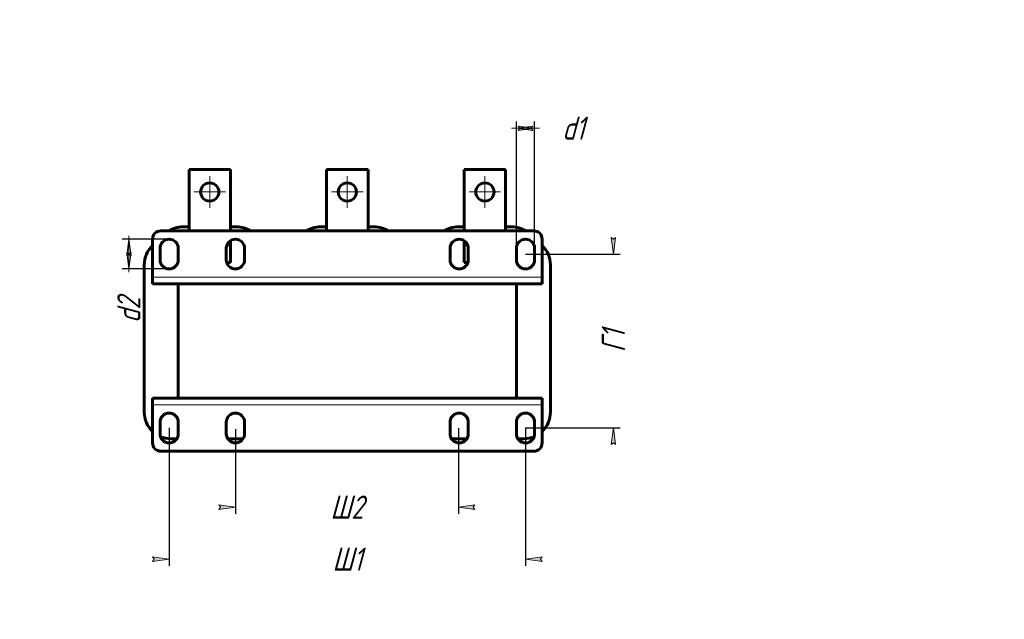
# Model space of a CAD drawing. Header units: millimetres. Extents: x 0 to 297, y 0 to 420.
# Tile 3 of 3: x 0 to 297, y 239 to 420. Entities that reach past the tile are written whole.
import ezdxf

# ---------------------------------------------------------------- set-up
doc = ezdxf.new("R2010")
doc.units = ezdxf.units.MM
for name, pattern in [('K5LT_AXLED', [12, 7.5, -1.5, 1.5, -1.5]), ('K5LT_BASIC', [0]), ('K5LT_THIN', [0])]:
    doc.linetypes.add(name, pattern=pattern)
doc.layers.add('Системный слой', color=7, linetype='Continuous')
doc.styles.add('KDIMTEXTSTYLE', font='GOST_AU.SHX', dxfattribs={"width": 0.96, "oblique": 15, "height": 5})
doc.dimstyles.new('KDIMSTYLE (0.50)', dxfattribs={"dimtxt": 5, "dimasz": 1, "dimexe": 2, "dimexo": 0, "dimgap": 1, "dimtad": 1, "dimlfac": 2, "dimtxsty": 'KDIMTEXTSTYLE', "dimsah": 1, "dimcen": 0, "dimdle": 1, "dimadec": 0, "dimazin": 0, "dimtfac": 0.667, "dimtmove": 0, "dimatfit": 3, "dimfxl": 1, "dimtvp": 1, "dimtolj": 1, "dimtzin": 0, "dimarcsym": 0})

# ---------------------------------------------------------------- blocks, each defined once
blk = doc.blocks.new('U44')
at = {"layer": 'Системный слой', "color": 150, "linetype": 'K5LT_BASIC', "lineweight": 60, "true_color": 0x0080ff}
for start, end in [(313.4325365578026, 0), (270, 292.8632216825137)]:
    blk.add_arc((152.0782584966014, 301.4982226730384), 8, start, end, dxfattribs=at)
blk = doc.blocks.new('U45')
at = {"layer": 'Системный слой', "color": 150, "linetype": 'K5LT_BASIC', "lineweight": 60, "true_color": 0x0080ff}
for p, q in [((134.8831446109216, 293.4982226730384), (130.2733723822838, 293.4982226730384)), ((152.0782584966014, 293.4982226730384), (150.2733723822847, 293.4982226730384))]:
    blk.add_line(p, q, dxfattribs=at)
blk = doc.blocks.new('U46')
at = {"layer": 'Системный слой', "color": 150, "linetype": 'K5LT_BASIC', "lineweight": 60, "true_color": 0x0080ff}
for p, q in [((132.2508760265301, 357.4982226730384), (134.0782584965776, 357.4982226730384)), ((146.5782584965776, 357.4982226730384), (148.4056409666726, 357.4982226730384))]:
    blk.add_line(p, q, dxfattribs=at)
blk = doc.blocks.new('U47')
at = {"layer": 'Системный слой', "color": 150, "linetype": 'K5LT_BASIC', "lineweight": 60, "true_color": 0x0080ff}
for start, end in [(180, 226.5674634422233), (247.1367783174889, 270)]:
    blk.add_arc((45.57825849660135, 301.4982226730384), 8, start, end, dxfattribs=at)
blk = doc.blocks.new('U48')
at = {"layer": 'Системный слой', "color": 150, "linetype": 'K5LT_BASIC', "lineweight": 60, "true_color": 0x0080ff}
for p, q in [((47.38314461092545, 293.4982226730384), (45.57825849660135, 293.4982226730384)), ((67.38314461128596, 293.4982226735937), (62.77337238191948, 293.4982226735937))]:
    blk.add_line(p, q, dxfattribs=at)
blk = doc.blocks.new('U49')
at = {"layer": 'Системный слой', "color": 150, "linetype": 'K5LT_BASIC', "lineweight": 60, "true_color": 0x0080ff}
for p, q in [((49.2508760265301, 357.4982226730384), (51.07825849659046, 357.4982226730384)), ((63.57825849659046, 357.4982226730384), (65.40564096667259, 357.4982226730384))]:
    blk.add_line(p, q, dxfattribs=at)
blk = doc.blocks.new('U50')
at = {"layer": 'Системный слой', "color": 150, "linetype": 'K5LT_BASIC', "lineweight": 60, "true_color": 0x0080ff}
for p, q in [((90.75087602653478, 357.4982226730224), (92.57825849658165, 357.4982226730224)), ((105.0782584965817, 357.4982226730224), (106.9056409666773, 357.4982226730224))]:
    blk.add_line(p, q, dxfattribs=at)
blk = doc.blocks.new('U51')
at = {"layer": 'Системный слой', "color": 150, "linetype": 'K5LT_BASIC', "lineweight": 60, "true_color": 0x0080ff}
for p, q in [((134.0782584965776, 374.7482226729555), (134.0782584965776, 356.2482226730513)), ((134.0782584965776, 353.3031087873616), (134.0782584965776, 351.7482226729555))]:
    blk.add_line(p, q, dxfattribs=at)
blk = doc.blocks.new('U52')
at = {"layer": 'Системный слой', "color": 150, "linetype": 'K5LT_BASIC', "lineweight": 60, "true_color": 0x0080ff}
for p, q in [((63.57825849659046, 356.2482226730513), (63.57825849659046, 374.748222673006)), ((63.57825849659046, 351.748222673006), (63.57825849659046, 353.3031087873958))]:
    blk.add_line(p, q, dxfattribs=at)
blk = doc.blocks.new('KDIMARROW_01')
at = {"layer": 'Системный слой'}
blk.add_hatch(color=0, dxfattribs=at).paths.add_polyline_path([(-5, -0.6582624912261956), (0, 0), (-5, 0.658262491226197), (-4.5, 5.51091059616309e-16)])
at = {"layer": 'Системный слой', "color": 0, "linetype": 'K5LT_THIN', "lineweight": 18}
for p, q in [((-4.5, 5.51091059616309e-16), (-5, 0.658262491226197)), ((-5, 0.658262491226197), (0, 0)), ((0, 0), (-5, -0.6582624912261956)), ((-5, -0.6582624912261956), (-4.5, 5.51091059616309e-16)), ((0, 0), (-1, 0))]:
    blk.add_line(p, q, dxfattribs=at)
blk = doc.blocks.new('KDIMARROW_02')
at = {"layer": 'Системный слой'}
blk.add_hatch(color=0, dxfattribs=at).paths.add_polyline_path([(4.5, -5.51091059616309e-16), (5, 0.6582624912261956), (0, 0), (5, -0.658262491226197)])
at = {"layer": 'Системный слой', "color": 0, "linetype": 'K5LT_THIN', "lineweight": 18}
for p, q in [((0, 0), (-1, 0)), ((5, 0.6582624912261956), (0, 0)), ((0, 0), (5, -0.658262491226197)), ((0, 0), (7, -8.572527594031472e-16)), ((4.5, -5.51091059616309e-16), (5, 0.6582624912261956)), ((5, -0.658262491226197), (4.5, -5.51091059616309e-16))]:
    blk.add_line(p, q, dxfattribs=at)
blk = doc.blocks.new('U53')
at = {"layer": 'Системный слой', "color": 30, "linetype": 'K5LT_AXLED', "lineweight": 18, "true_color": 0xff8000}
for q in [(57.32825849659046, 372.748222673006), (52.57825849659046, 367.998222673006), (62.07825849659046, 367.998222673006), (57.32825849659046, 363.248222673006)]:
    blk.add_line((57.32825849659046, 367.998222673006), q, dxfattribs=at)
blk = doc.blocks.new('U54')
at = {"layer": 'Системный слой', "color": 30, "linetype": 'K5LT_AXLED', "lineweight": 18, "true_color": 0xff8000}
for q in [(98.82825849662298, 372.7482226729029), (94.07825849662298, 367.9982226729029), (103.578258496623, 367.9982226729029), (98.82825849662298, 363.2482226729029)]:
    blk.add_line((98.82825849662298, 367.9982226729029), q, dxfattribs=at)
blk = doc.blocks.new('U55')
at = {"layer": 'Системный слой', "color": 30, "linetype": 'K5LT_AXLED', "lineweight": 18, "true_color": 0xff8000}
for q in [(140.3282584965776, 372.7482226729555), (135.5782584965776, 367.9982226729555), (145.0782584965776, 367.9982226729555), (140.3282584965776, 363.2482226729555)]:
    blk.add_line((140.3282584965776, 367.9982226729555), q, dxfattribs=at)

msp = doc.modelspace()

# ---------------------------------------------------------------- linework, layer by layer
at = {"layer": 'Системный слой', "color": 150, "linetype": 'K5LT_BASIC', "lineweight": 60, "true_color": 0x0080ff}
for p, q in [((63.57825849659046, 374.748222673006), (51.07825849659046, 374.748222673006)), ((51.07825849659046, 374.748222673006), (51.07825849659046, 356.2482226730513)), ((105.0782584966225, 374.7482226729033), (92.57825849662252, 374.7482226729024)), ((92.57825849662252, 374.7482226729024), (92.57825849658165, 356.2482226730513)), ((105.0782584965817, 356.2482226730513), (105.0782584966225, 374.7482226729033)), ((146.5782584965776, 374.7482226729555), (134.0782584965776, 374.7482226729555)), ((146.5782584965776, 356.2482226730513), (146.5782584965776, 374.7482226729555)), ((40.07825849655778, 342.2482226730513), (40.07825849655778, 353.7482226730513)), ((42.57825849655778, 356.2482226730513), (155.0782584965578, 356.2482226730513)), ((157.5782584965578, 353.7482226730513), (157.5782584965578, 342.2482226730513)), ((42.32825849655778, 347.4982226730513), (42.32825849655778, 350.9982226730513)), ((47.82825849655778, 350.9982226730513), (47.82825849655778, 347.4982226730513)), ((62.32825849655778, 347.4982226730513), (62.32825849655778, 350.9982226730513)), ((63.57825849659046, 351.748222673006), (63.57825849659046, 346.748222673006)), ((67.82825849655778, 350.9982226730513), (67.82825849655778, 347.4982226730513)), ((129.8282584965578, 347.4982226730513), (129.8282584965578, 350.9982226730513)), ((134.0782584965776, 346.7482226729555), (134.0782584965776, 351.7482226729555)), ((135.3282584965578, 350.9982226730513), (135.3282584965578, 347.4982226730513)), ((149.8282584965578, 347.4982226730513), (149.8282584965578, 350.9982226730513)), ((155.3282584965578, 350.9982226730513), (155.3282584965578, 347.4982226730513)), ((37.57825849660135, 301.4982226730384), (37.57825849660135, 346.0416414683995)), ((63.57825849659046, 346.748222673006), (62.43250718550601, 346.748222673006)), ((135.2240098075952, 346.7482226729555), (134.0782584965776, 346.7482226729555)), ((160.0782584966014, 346.0416414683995), (160.0782584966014, 301.4982226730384)), ((40.07825849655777, 340.2482226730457), (40.07825849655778, 342.2482226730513)), ((157.5782584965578, 342.2482226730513), (157.5782584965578, 340.2482226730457)), ((157.5782584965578, 340.2482226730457), (40.07825849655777, 340.2482226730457)), ((47.82825849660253, 305.748222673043), (47.82825849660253, 340.248222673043)), ((47.82825849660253, 340.248222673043), (149.8282584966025, 340.248222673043)), ((149.8282584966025, 305.748222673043), (149.8282584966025, 340.248222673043)), ((40.078258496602, 305.7482226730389), (157.578258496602, 305.7482226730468)), ((40.07825849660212, 303.7482226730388), (40.078258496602, 305.7482226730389)), ((40.0782584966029, 292.2482226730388), (40.07825849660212, 303.7482226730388)), ((47.82825849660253, 305.748222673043), (149.8282584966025, 305.748222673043)), ((157.578258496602, 305.7482226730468), (157.5782584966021, 303.7482226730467)), ((157.5782584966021, 303.7482226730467), (157.5782584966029, 292.2482226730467)), ((42.32825849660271, 294.9982226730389), (42.32825849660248, 298.4982226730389)), ((47.82825849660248, 298.4982226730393), (47.82825849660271, 294.9982226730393)), ((62.32825849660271, 294.9982226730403), (62.32825849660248, 298.4982226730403)), ((67.82825849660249, 298.4982226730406), (67.82825849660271, 294.9982226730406)), ((129.8282584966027, 294.9982226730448), (129.8282584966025, 298.4982226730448)), ((135.3282584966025, 298.4982226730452), (135.3282584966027, 294.9982226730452)), ((149.8282584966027, 294.9982226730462), (149.8282584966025, 298.4982226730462)), ((155.3282584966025, 298.4982226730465), (155.3282584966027, 294.9982226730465)), ((155.0782584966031, 289.7482226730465), (42.57825849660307, 289.748222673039))]:
    msp.add_line(p, q, dxfattribs=at)
at = {"layer": 'Системный слой', "color": 7, "linetype": 'K5LT_THIN', "lineweight": 18}
for p, q in [((62.43250718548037, 351.748222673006), (63.57825849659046, 351.748222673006)), ((134.0782584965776, 351.7482226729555), (135.2240098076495, 351.7482226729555)), ((40.07825849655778, 342.2482226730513), (157.5782584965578, 342.2482226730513)), ((157.5782584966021, 303.7482226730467), (40.07825849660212, 303.7482226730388))]:
    msp.add_line(p, q, dxfattribs=at)
at = {"layer": 'Системный слой', "color": 150, "linetype": 'K5LT_BASIC', "lineweight": 60, "true_color": 0x0080ff}
for centre in [(57.32825849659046, 367.998222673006), (98.82825849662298, 367.9982226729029), (140.3282584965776, 367.9982226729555)]:
    msp.add_circle(centre, 2.75, dxfattribs=at)
for centre, radius, start, end in [((49.2508760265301, 349.4982226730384), 8.000000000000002, 90, 122.4617449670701), ((65.40564096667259, 349.4982226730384), 8, 57.53825503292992, 90), ((90.75087602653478, 349.4982226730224), 8.000000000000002, 90, 122.4617449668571), ((106.9056409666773, 349.4982226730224), 8, 57.53825503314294, 90), ((132.2508760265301, 349.4982226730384), 8.000000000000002, 90, 122.46174496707), ((148.4056409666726, 349.4982226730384), 8, 57.53825503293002, 90), ((42.57825849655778, 353.7482226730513), 2.5, 90, 180), ((45.07825849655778, 350.9982226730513), 2.75, 0, 180), ((65.07825849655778, 350.9982226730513), 2.75, 0, 180), ((132.5782584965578, 350.9982226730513), 2.75, 0, 180), ((152.5782584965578, 350.9982226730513), 2.75, 0, 180), ((155.0782584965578, 353.7482226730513), 2.5, 0, 90), ((45.57825849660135, 346.0416414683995), 8, 133.4325365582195, 180), ((152.0782584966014, 346.0416414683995), 8, 0, 46.56746344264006), ((45.07825849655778, 347.4982226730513), 2.75, 180, 0), ((65.07825849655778, 347.4982226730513), 2.75, 180, 0), ((132.5782584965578, 347.4982226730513), 2.75, 180, 0), ((152.5782584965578, 347.4982226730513), 2.75, 180, 0), ((45.07825849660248, 298.4982226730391), 2.75, 0, 180), ((65.07825849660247, 298.4982226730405), 2.75, 0, 180), ((132.5782584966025, 298.498222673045), 2.75, 0, 180), ((152.5782584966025, 298.4982226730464), 2.75, 0, 180), ((45.07825849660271, 294.9982226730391), 2.75, 180, 0), ((65.07825849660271, 294.9982226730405), 2.75, 180, 0), ((132.5782584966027, 294.998222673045), 2.75, 180, 0), ((152.5782584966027, 294.9982226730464), 2.75, 180, 0), ((42.5782584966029, 292.2482226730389), 2.5, 180.0000000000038, 270.0000000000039), ((155.0782584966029, 292.2482226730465), 2.5, 270, 0)]:
    msp.add_arc(centre, radius, start, end, dxfattribs=at)

# ---------------------------------------------------------------- block references
at = {"layer": 'Системный слой'}
for name in ['U52', 'U51', 'U53', 'U54', 'U55', 'U49', 'U50', 'U46', 'U47', 'U44', 'U48', 'U45']:
    msp.add_blockref(name, (0, 0), dxfattribs=at)

# ---------------------------------------------------------------- dimensions: what is measured, and where the dimension line sits
at = {"layer": 'Системный слой', "color": 7}
for base, p1, p2, location, text, override in [((149.8282584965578, 387.245013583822), (155.3282584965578, 349.2482226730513), (149.8282584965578, 349.2482226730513), (167.0286121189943, 387.245013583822), '\\H7.0;\\W0.965;\\Q15;\\H7.0;\\W0.965;\\Q15;\\Q15;d1', {"dimexo": 0, "dimblk1": 'KDIMARROW_02', "dimblk2": 'KDIMARROW_02', "dimse1": 0, "dimse2": 0, "dimclrt": 7, "dimtolj": 1}), ((45.07825849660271, 257.1529650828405), (152.5782584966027, 296.7482226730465), (45.07825849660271, 296.7482226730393), (98.82825849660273, 257.1529650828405), '\\H7.0;\\W0.965;\\Q15;\\H7.0;\\W0.965;\\Q15;\\Q15;Ш1', {"dimexo": 0, "dimblk1": 'KDIMARROW_01', "dimblk2": 'KDIMARROW_01', "dimse1": 0, "dimse2": 0, "dimclrt": 7, "dimtolj": 1}), ((65.07825849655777, 272.846097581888), (132.3282584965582, 296.648222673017), (65.07825849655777, 296.3982226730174), (98.70325849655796, 272.846097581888), '\\H7.0;\\W0.965;\\Q15;\\H7.0;\\W0.965;\\Q15;\\Q15;Ш2', {"dimexo": 0, "dimblk1": 'KDIMARROW_01', "dimblk2": 'KDIMARROW_01', "dimse1": 0, "dimse2": 0, "dimclrt": 7, "dimtolj": 1})]:
    msp.add_linear_dim(base=base, p1=p1, p2=p2, location=location, text=text, dimstyle='KDIMSTYLE (0.50)', override=override, dxfattribs=at).render()
for base, p1, p2, location, text, override in [((32.92825849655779, 344.7482226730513), (45.07825849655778, 353.7482226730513), (45.07825849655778, 344.7482226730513), (32.92825849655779, 332.307035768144), '\\H7.0;\\W0.965;\\Q15;\\H7.0;\\W0.965;\\Q15;\\Q15;d2', {"dimexo": 0, "dimblk1": 'KDIMARROW_02', "dimblk2": 'KDIMARROW_02', "dimse1": 0, "dimse2": 0, "dimclrt": 7, "dimtolj": 1}), ((179.0840070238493, 296.7482226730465), (152.5782584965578, 349.2482226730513), (152.5782584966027, 296.7482226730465), (179.0840070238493, 322.9982226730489), '\\H7.0;\\W0.965;\\Q15;\\H7.0;\\W0.965;\\Q15;\\Q15;Г1', {"dimexo": 0, "dimblk1": 'KDIMARROW_01', "dimblk2": 'KDIMARROW_01', "dimse1": 0, "dimse2": 0, "dimclrt": 7, "dimtolj": 1})]:
    msp.add_linear_dim(base=base, p1=p1, p2=p2, angle=90, location=location, text=text, dimstyle='KDIMSTYLE (0.50)', override=override, dxfattribs=at).render()

doc.saveas('drawing.dxf')
